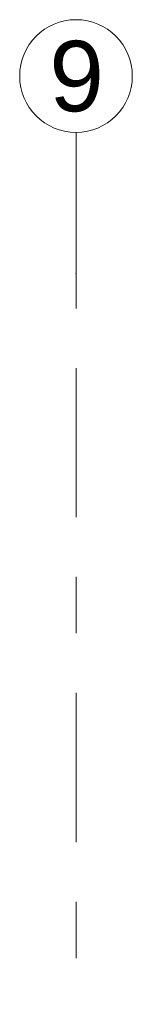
# Model space of a CAD drawing. Header units: metres. Extents: x -3.6 to 84.5, y -11 to 16.8.
# Tile 117 of 124: x 29.23 to 29.43, y 15.058 to 16.805. Entities that reach past the tile are written whole.
import ezdxf

# ---------------------------------------------------------------- set-up
doc = ezdxf.new("R2010")
doc.units = ezdxf.units.M
doc.header["$MEASUREMENT"] = 0
doc.linetypes.add('Strichlinie doppelt', pattern=[0.546806, 0.264583, -0.105833, 0.070556, -0.105833])
doc.layers.add('451 - Universal.Achsen Raster', color=7, linetype='Continuous')
doc.styles.add('ERSTELLTER_STIL_2', font='txt')

msp = doc.modelspace()

# ---------------------------------------------------------------- linework, layer by layer
at = {"layer": '451 - Universal.Achsen Raster', "color": 160, "linetype": 'Strichlinie doppelt', "lineweight": 9, "true_color": 0x3232ff}
for p, q in [((29.33, 16.355), (29.33, 16.605)), ((29.33, -10.585), (29.33, 16.355))]:
    msp.add_line(p, q, dxfattribs=at)
at = {"layer": '451 - Universal.Achsen Raster', "color": 160, "linetype": 'Continuous', "lineweight": 9, "true_color": 0x3232ff}
msp.add_circle((29.33, 16.705), 0.1, dxfattribs=at)
at = {"layer": '451 - Universal.Achsen Raster', "color": 160, "linetype": 'Strichlinie doppelt', "lineweight": 9, "true_color": 0x3232ff}
msp.add_point((29.33, 16.355), dxfattribs=at)
msp.add_point((29.33, 16.355), dxfattribs=at)

# ---------------------------------------------------------------- texts
at = {"layer": '451 - Universal.Achsen Raster', "color": 160, "lineweight": 9, "true_color": 0x3232ff, "insert": (29.2826, 16.7675), "char_height": 0.125, "attachment_point": 1, "style": 'ERSTELLTER_STIL_2'}
msp.add_mtext('\\A1;{\\pql;\\pt0;\\fArial|b0|i0|c0|p38;9}', dxfattribs=at)

doc.saveas('drawing.dxf')
